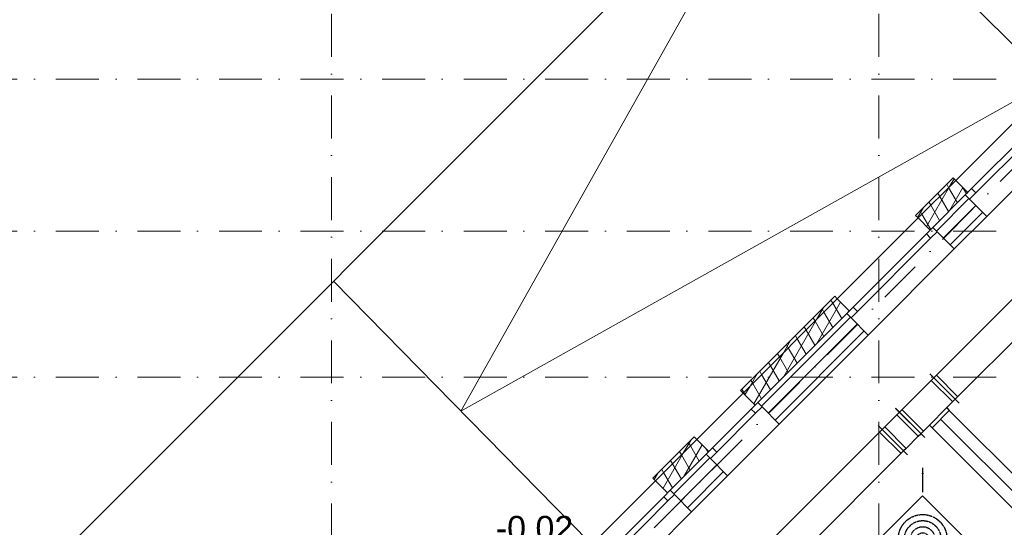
# Model space of a CAD drawing. Header units: millimetres. Extents: x -4612887 to -4536833, y -5457376 to -5415716.
# Tile 37 of 144: x -4606138 to -4598045, y -5433596 to -5429427. Entities that reach past the tile are written whole.
import ezdxf

# ---------------------------------------------------------------- set-up
doc = ezdxf.new("R2010")
doc.units = ezdxf.units.MM
doc.header["$MEASUREMENT"] = 0
doc.linetypes.add('DASHED', pattern=[0.75, 0.5, -0.25])
doc.linetypes.add('Kropki i Kreski', pattern=[670.277762, 352.777767, -176.388884, 0, -141.111112])
doc.layers.get('0').update_dxf_attribs({"color": 8, "lineweight": 18})
for name, color, linetype, lineweight in [('FLUID-N2', 7, 'Continuous', 30), ('FLUID-N2-160-ARRGR', 7, 'Continuous', 25), ('Linia', 8, 'Continuous', 18), ('Osie', 8, 'Continuous', 18), ('Wymiarowanie', 8, 'Continuous', 18), ('Ściany', 8, 'Continuous', 18), ('Ściany zewnętrzne', 255, 'Continuous', 18)]:
    doc.layers.add(name, color=color, linetype=linetype, lineweight=lineweight)
doc.layers.add('FLUID-N2-SYM', color=7, linetype='Continuous')
doc.styles.add('FDBES', font='simplex.shx')
doc.styles.add('GENERATED_STYLE_1', font='arial.ttf')
doc.dimstyles.new('FDBES', dxfattribs={"dimscale": 50, "dimtxt": 4, "dimasz": 2.5, "dimexe": 0.8, "dimexo": 2, "dimgap": 1, "dimtad": 1, "dimdsep": 46, "dimtxsty": 'FDBES', "dimcen": 2.5, "dimclrd": 4, "dimclre": 5, "dimadec": 0, "dimazin": 0, "dimtfac": 1, "dimtmove": 0, "dimatfit": 3, "dimfxl": 1, "dimarcsym": 0})
pattern_1 = [(60, (-4559356.9, -5416807.61), (-86.60254, 50), []), (120, (-4559356.9, -5416807.61), (86.60254, 50), [])]
pattern_2 = [(45, (-4559356.9, -5416807.61), (-56.56854, 56.56854), [])]

# ---------------------------------------------------------------- blocks, each defined once
blk = doc.blocks.new('*U148')
at = {"color": 0, "linetype": 'ByBlock', "lineweight": -2}
for p, q in [((-250, -250), (-250, 250)), ((250, 250), (-250, 250)), ((250, 250), (250, -250)), ((-250, -250), (250, -250)), ((-100, -250), (-100, -330)), ((100, -250), (100, -330))]:
    blk.add_line(p, q, dxfattribs=at)
at = {"color": 96, "linetype": 'Continuous', "lineweight": -2}
blk.add_line((100, -330), (-100, -330), dxfattribs=at)
at = {"color": 7, "linetype": 'DASHED'}
for radius in [200, 150, 100, 50]:
    blk.add_circle((0, 0), radius, dxfattribs=at)
blk = doc.blocks.new('*U200')
at = {"color": 96, "linetype": 'Continuous', "lineweight": -2}
for p, q in [((-1037.5, -170), (-1037.5, 170)), ((1037.5, 170), (1037.5, -170))]:
    blk.add_line(p, q, dxfattribs=at)
at = {"color": 0, "linetype": 'ByBlock', "lineweight": -2}
for p, q in [((-1037.5, 125), (1037.5, 125)), ((-1037.5, -125), (1037.5, -125))]:
    blk.add_line(p, q, dxfattribs=at)
at = {"color": 7, "linetype": 'Continuous'}
for p, q in [((-1007.5, -125), (-1007.5, 125)), ((1007.5, 125), (1007.5, -125))]:
    blk.add_line(p, q, dxfattribs=at)
blk = doc.blocks.new('*U201')
at = {"color": 96, "linetype": 'Continuous', "lineweight": -2}
for p, q in [((-100, -170), (-100, 170)), ((100, 170), (100, -170))]:
    blk.add_line(p, q, dxfattribs=at)
at = {"color": 0, "linetype": 'ByBlock', "lineweight": -2}
for p, q in [((-70, 125), (-100, 125)), ((-70, 125), (70, 125)), ((70, 125), (100, 125)), ((-70, -125), (-100, -125)), ((-70, -125), (70, -125)), ((70, -125), (100, -125))]:
    blk.add_line(p, q, dxfattribs=at)
at = {"color": 7, "linetype": 'Continuous'}
for p, q in [((-70, -125), (-70, 125)), ((70, 125), (70, -125))]:
    blk.add_line(p, q, dxfattribs=at)
blk = doc.blocks.new('*U202')
at = {"color": 96, "linetype": 'Continuous', "lineweight": -2}
for p, q in [((-200, -170), (-200, 170)), ((200, 170), (200, -170)), ((100, -155), (-100, -155))]:
    blk.add_line(p, q, dxfattribs=at)
at = {"color": 0, "linetype": 'ByBlock', "lineweight": -2}
for p, q in [((-200, 125), (200, 125)), ((-200, -125), (200, -125)), ((-100, -155), (-100, -125)), ((100, -125), (100, -155))]:
    blk.add_line(p, q, dxfattribs=at)
at = {"color": 7, "linetype": 'Continuous'}
for p, q in [((-170, -125), (-170, 125)), ((170, 125), (170, -125))]:
    blk.add_line(p, q, dxfattribs=at)
blk = doc.blocks.new('*U203')
at = {"color": 96, "linetype": 'Continuous', "lineweight": -2}
for p, q in [((-508, -100), (-508, 100)), ((508, 100), (508, -100))]:
    blk.add_line(p, q, dxfattribs=at)
at = {"color": 0, "linetype": 'ByBlock', "lineweight": -2}
for p, q in [((-508, 100), (508, 100)), ((-508, -100), (508, -100))]:
    blk.add_line(p, q, dxfattribs=at)
at = {"layer": 'FLUID-N2-SYM', "color": 7, "linetype": 'Continuous'}
blk.add_line((-508, 0), (508, 0), dxfattribs=at)
blk = doc.blocks.new('*U204')
at = {"color": 96, "linetype": 'Continuous', "lineweight": -2}
for p, q in [((-1150, -170), (-1150, 170)), ((1150, 170), (1150, -170))]:
    blk.add_line(p, q, dxfattribs=at)
at = {"color": 0, "linetype": 'ByBlock', "lineweight": -2}
for p, q in [((-1150, 125), (1150, 125)), ((-1150, -125), (1150, -125))]:
    blk.add_line(p, q, dxfattribs=at)
at = {"color": 7, "linetype": 'Continuous'}
for p, q in [((-1120, -125), (-1120, 125)), ((1120, 125), (1120, -125))]:
    blk.add_line(p, q, dxfattribs=at)
blk = doc.blocks.new('Koty wysokościowe_6', base_point=(-4602474.8, -5433955.6))
at = {"layer": 'Wymiarowanie', "linetype": 'Continuous'}
for points in [[(-4602474.8, -5433955.6), (-4602349.8, -5433955.6), (-4602359.3, -5433907.7), (-4602386.4, -5433867.2), (-4602426.9, -5433840.1), (-4602474.8, -5433830.6)], [(-4602474.8, -5433955.6), (-4602599.8, -5433955.6), (-4602590.3, -5434003.4), (-4602563.2, -5434044), (-4602522.6, -5434071.1), (-4602474.8, -5434080.6)]]:
    blk.add_hatch(color=256, dxfattribs=at).paths.add_polyline_path(points)
for p, q in [((-4602474.8, -5434205.6), (-4602474.8, -5433705.6)), ((-4602724.8, -5433955.6), (-4602224.8, -5433955.6))]:
    blk.add_line(p, q, dxfattribs=at)
blk.add_circle((-4602474.8, -5433955.6), 125, dxfattribs=at)
at = {"layer": 'Wymiarowanie', "insert": (-4602224.8, -5433705.6), "char_height": 200, "attachment_point": 7, "style": 'GENERATED_STYLE_1'}
blk.add_mtext('{-0.02}', dxfattribs=at)

msp = doc.modelspace()

# ---------------------------------------------------------------- hatches: boundary and pattern name
at = {"layer": 'Ściany', "linetype": 'Continuous'}
h = msp.add_hatch(dxfattribs=at)
h.set_pattern_fill('IZOLACJA_MIĘKKA', color=8, style=0, pattern_type=2)
h.set_pattern_definition(pattern_1)
h.paths.add_polyline_path([(-4598465.6, -5430725.3), (-4598774.5, -5431034.2), (-4598753.3, -5431055.4), (-4598444.4, -5430746.5)])
h = msp.add_hatch(dxfattribs=at)
h.set_pattern_fill('IZOLACJA_MIĘKKA', color=8, style=0, pattern_type=2)
h.set_pattern_definition(pattern_1)
h.paths.add_polyline_path([(-4599439.2, -5431698.9), (-4600213.1, -5432472.8), (-4600191.9, -5432494), (-4599418, -5431720.1)])
h = msp.add_hatch(dxfattribs=at)
h.set_pattern_fill('IZOLACJA_MIĘKKA', color=8, style=0, pattern_type=2)
h.set_pattern_definition(pattern_1)
h.paths.add_polyline_path([(-4600594.9, -5432854.6), (-4600933.2, -5433192.9), (-4600912, -5433214.1), (-4600573.7, -5432875.9)])
at = {"layer": 'Ściany zewnętrzne', "linetype": 'Continuous'}
h = msp.add_hatch(dxfattribs=at)
h.set_pattern_fill('IZOLACJA_MIĘKKA', color=8, style=0, pattern_type=2)
h.set_pattern_definition(pattern_1)
h.paths.add_polyline_path([(-4598444.4, -5430746.5), (-4598753.3, -5431055.4), (-4598654.3, -5431154.4), (-4598633.1, -5431133.2), (-4598366.6, -5430866.7), (-4598345.4, -5430845.5)])
h = msp.add_hatch(dxfattribs=at)
h.set_pattern_fill('BLOCZKI_CERAMICZNE', color=8, style=0, pattern_type=2)
h.set_pattern_definition(pattern_2)
h.paths.add_polyline_path([(-4598633.1, -5431133.2), (-4598597.8, -5431168.6), (-4598456.3, -5431310), (-4598189.8, -5431043.5), (-4598331.2, -5430902.1), (-4598366.6, -5430866.7)])
h = msp.add_hatch(dxfattribs=at)
h.set_pattern_fill('IZOLACJA_MIĘKKA', color=8, style=0, pattern_type=2)
h.set_pattern_definition(pattern_1)
h.paths.add_polyline_path([(-4599418, -5431720.1), (-4600191.9, -5432494), (-4600092.9, -5432593), (-4600071.7, -5432571.8), (-4599340.2, -5431840.3), (-4599319, -5431819.1)])
h = msp.add_hatch(dxfattribs=at)
h.set_pattern_fill('BLOCZKI_CERAMICZNE', color=8, style=0, pattern_type=2)
h.set_pattern_definition(pattern_2)
h.paths.add_polyline_path([(-4600071.7, -5432571.8), (-4600036.3, -5432607.1), (-4599894.9, -5432748.6), (-4599163.4, -5432017.1), (-4599304.9, -5431875.7), (-4599340.2, -5431840.3)])
h = msp.add_hatch(dxfattribs=at)
h.set_pattern_fill('IZOLACJA_MIĘKKA', color=8, style=0, pattern_type=2)
h.set_pattern_definition(pattern_1)
h.paths.add_polyline_path([(-4600573.7, -5432875.9), (-4600912, -5433214.1), (-4600813, -5433313.1), (-4600791.8, -5433291.9), (-4600495.9, -5432996.1), (-4600474.7, -5432974.8)])
h = msp.add_hatch(dxfattribs=at)
h.set_pattern_fill('BLOCZKI_CERAMICZNE', color=8, style=0, pattern_type=2)
h.set_pattern_definition(pattern_2)
h.paths.add_polyline_path([(-4600791.8, -5433291.9), (-4600756.4, -5433327.3), (-4600615, -5433468.7), (-4600319.2, -5433172.8), (-4600460.6, -5433031.4), (-4600495.9, -5432996.1)])

# ---------------------------------------------------------------- linework, layer by layer
at = {"layer": 'Linia', "color": 8, "linetype": 'Continuous', "lineweight": 0}
for p, q in [((-4606840.7, -5434857.7), (-4587699, -5415716)), ((-4599795.4, -5427812.5), (-4602511.4, -5432641.8)), ((-4597673.8, -5429933.4), (-4599795.4, -5427812.5)), ((-4602511.4, -5432641.8), (-4597673.8, -5429933.4)), ((-4601456.5, -5433716.2), (-4603558.4, -5431575.5))]:
    msp.add_line(p, q, dxfattribs=at)
at = {"layer": 'Osie', "color": 8, "linetype": 'Kropki i Kreski'}
for p, q in [((-4599075.7, -5455206.5), (-4599075.7, -5416506)), ((-4603575.7, -5455206.5), (-4603575.7, -5416605.5)), ((-4606612.7, -5439289.6), (-4584413.8, -5417090.7)), ((-4551857, -5429914.1), (-4607179.5, -5429914.1)), ((-4551857, -5431164.1), (-4607179.5, -5431164.1)), ((-4551857, -5432364.1), (-4607179.5, -5432364.1))]:
    msp.add_line(p, q, dxfattribs=at)
at = {"layer": 'Ściany', "color": 8, "linetype": 'Continuous', "flags": 128}
for points in [[(-4598465.6, -5430725.3), (-4598774.5, -5431034.2)], [(-4598753.3, -5431055.4), (-4598444.4, -5430746.5)], [(-4598444.4, -5430746.5), (-4598465.6, -5430725.3)], [(-4598774.5, -5431034.2), (-4598753.3, -5431055.4)], [(-4599439.2, -5431698.9), (-4600213.1, -5432472.8)], [(-4599418, -5431720.1), (-4599439.2, -5431698.9)], [(-4600191.9, -5432494), (-4599418, -5431720.1)], [(-4600213.1, -5432472.8), (-4600191.9, -5432494)], [(-4600594.9, -5432854.6), (-4600933.2, -5433192.9)], [(-4600912, -5433214.1), (-4600573.7, -5432875.9)], [(-4600573.7, -5432875.9), (-4600594.9, -5432854.6)], [(-4600933.2, -5433192.9), (-4600912, -5433214.1)]]:
    msp.add_lwpolyline(points, dxfattribs=at)
at = {"layer": 'Ściany zewnętrzne', "color": 8, "linetype": 'Continuous'}
for p, q in [((-4598444.4, -5430746.5), (-4597779.7, -5430081.8)), ((-4597712.5, -5430212.6), (-4598313.6, -5430813.7)), ((-4598278.2, -5430849), (-4597677.2, -5430248)), ((-4598189.8, -5431043.5), (-4597482.7, -5430336.4)), ((-4598444.4, -5430746.5), (-4598345.4, -5430845.5)), ((-4598313.6, -5430813.7), (-4598366.6, -5430866.7)), ((-4598278.2, -5430849), (-4598313.6, -5430813.7)), ((-4598366.6, -5430866.7), (-4598633.1, -5431133.2)), ((-4598345.4, -5430845.5), (-4598366.6, -5430866.7)), ((-4598345.4, -5430845.5), (-4598366.6, -5430866.7)), ((-4598366.6, -5430866.7), (-4598331.2, -5430902.1)), ((-4598366.6, -5430866.7), (-4598331.2, -5430902.1)), ((-4598331.2, -5430902.1), (-4598278.2, -5430849)), ((-4598331.2, -5430902.1), (-4598189.8, -5431043.5)), ((-4599418, -5431720.1), (-4598753.3, -5431055.4)), ((-4598753.3, -5431055.4), (-4598654.3, -5431154.4)), ((-4598633.1, -5431133.2), (-4598686.1, -5431186.3)), ((-4598654.3, -5431154.4), (-4598633.1, -5431133.2)), ((-4598654.3, -5431154.4), (-4598633.1, -5431133.2)), ((-4598633.1, -5431133.2), (-4598597.8, -5431168.6)), ((-4598633.1, -5431133.2), (-4598597.8, -5431168.6)), ((-4598686.1, -5431186.3), (-4599287.2, -5431787.3)), ((-4599251.8, -5431822.7), (-4598650.8, -5431221.6)), ((-4598686.1, -5431186.3), (-4598650.8, -5431221.6)), ((-4598650.8, -5431221.6), (-4598597.8, -5431168.6)), ((-4598597.8, -5431168.6), (-4598456.3, -5431310)), ((-4599163.4, -5432017.1), (-4598456.3, -5431310)), ((-4599418, -5431720.1), (-4599319, -5431819.1)), ((-4599287.2, -5431787.3), (-4599340.2, -5431840.3)), ((-4599251.8, -5431822.7), (-4599287.2, -5431787.3)), ((-4599340.2, -5431840.3), (-4600071.7, -5432571.8)), ((-4599319, -5431819.1), (-4599340.2, -5431840.3)), ((-4599319, -5431819.1), (-4599340.2, -5431840.3)), ((-4599340.2, -5431840.3), (-4599304.9, -5431875.7)), ((-4599340.2, -5431840.3), (-4599304.9, -5431875.7)), ((-4599304.9, -5431875.7), (-4599251.8, -5431822.7)), ((-4599304.9, -5431875.7), (-4599163.4, -5432017.1)), ((-4600573.7, -5432875.9), (-4600191.9, -5432494)), ((-4600191.9, -5432494), (-4600092.9, -5432593)), ((-4600071.7, -5432571.8), (-4600124.7, -5432624.8)), ((-4600092.9, -5432593), (-4600071.7, -5432571.8)), ((-4600092.9, -5432593), (-4600071.7, -5432571.8)), ((-4600089.4, -5432660.2), (-4600036.3, -5432607.1)), ((-4600071.7, -5432571.8), (-4600036.3, -5432607.1)), ((-4600071.7, -5432571.8), (-4600036.3, -5432607.1)), ((-4600036.3, -5432607.1), (-4599894.9, -5432748.6)), ((-4600124.7, -5432624.8), (-4600442.9, -5432943)), ((-4600407.6, -5432978.4), (-4600089.4, -5432660.2)), ((-4600124.7, -5432624.8), (-4600089.4, -5432660.2)), ((-4600319.2, -5433172.8), (-4599894.9, -5432748.6)), ((-4600573.7, -5432875.9), (-4600474.7, -5432974.8)), ((-4600495.9, -5432996.1), (-4600791.8, -5433291.9)), ((-4600442.9, -5432943), (-4600495.9, -5432996.1)), ((-4600474.7, -5432974.8), (-4600495.9, -5432996.1)), ((-4600474.7, -5432974.8), (-4600495.9, -5432996.1)), ((-4600495.9, -5432996.1), (-4600460.6, -5433031.4)), ((-4600495.9, -5432996.1), (-4600460.6, -5433031.4)), ((-4600460.6, -5433031.4), (-4600407.6, -5432978.4)), ((-4600407.6, -5432978.4), (-4600442.9, -5432943)), ((-4600460.6, -5433031.4), (-4600319.2, -5433172.8)), ((-4601435.3, -5433737.4), (-4600912, -5433214.1)), ((-4600912, -5433214.1), (-4600813, -5433313.1)), ((-4600791.8, -5433291.9), (-4600844.8, -5433344.9)), ((-4600813, -5433313.1), (-4600791.8, -5433291.9)), ((-4600813, -5433313.1), (-4600791.8, -5433291.9)), ((-4600809.5, -5433380.3), (-4600756.4, -5433327.3)), ((-4600791.8, -5433291.9), (-4600756.4, -5433327.3)), ((-4600791.8, -5433291.9), (-4600756.4, -5433327.3)), ((-4600756.4, -5433327.3), (-4600615, -5433468.7)), ((-4600844.8, -5433344.9), (-4601304.5, -5433804.6)), ((-4601269.1, -5433839.9), (-4600809.5, -5433380.3)), ((-4600844.8, -5433344.9), (-4600809.5, -5433380.3)), ((-4601180.7, -5434034.4), (-4600615, -5433468.7))]:
    msp.add_line(p, q, dxfattribs=at)
at = {"layer": 'Ściany zewnętrzne', "color": 8, "linetype": 'Continuous', "flags": 128}
for points in [[(-4598444.4, -5430746.5), (-4598753.3, -5431055.4)], [(-4598456.3, -5431310), (-4598189.8, -5431043.5)], [(-4599418, -5431720.1), (-4600191.9, -5432494)], [(-4599894.9, -5432748.6), (-4599163.4, -5432017.1)], [(-4600573.7, -5432875.9), (-4600912, -5433214.1)], [(-4600615, -5433468.7), (-4600319.2, -5433172.8)]]:
    msp.add_lwpolyline(points, dxfattribs=at)

# ---------------------------------------------------------------- block references
at = {"layer": 'FLUID-N2', "color": 96, "linetype": 'Continuous'}
for name, p, rotation in [('*U204', (-4597723.4, -5431643.4), 45.00000003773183), ('*U202', (-4598678, -5432598), 45.00000003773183), ('*U201', (-4598890.1, -5432810.1), 45.00000003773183), ('*U203', (-4598209.2, -5433066.8), 315.0000000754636), ('*U200', (-4599694.5, -5433614.4), 45.00000003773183), ('*U148', (-4598716.4, -5433691.4), 45.00000003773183)]:
    msp.add_blockref(name, p, dxfattribs=dict(at, rotation=rotation))
at = {"layer": 'Wymiarowanie', "color": 8}
msp.add_blockref('Koty wysokościowe_6', (-4602474.8, -5433955.6), dxfattribs=at)

# ---------------------------------------------------------------- leaders
at = {"layer": 'FLUID-N2-160-ARRGR'}
msp.add_leader([(-4598716.4, -5433108.5), (-4598716.4, -5433308.5)], dimstyle='FDBES', override={"dimscale": 20, "dimclrd": 7}, dxfattribs=at)

doc.saveas('drawing.dxf')
